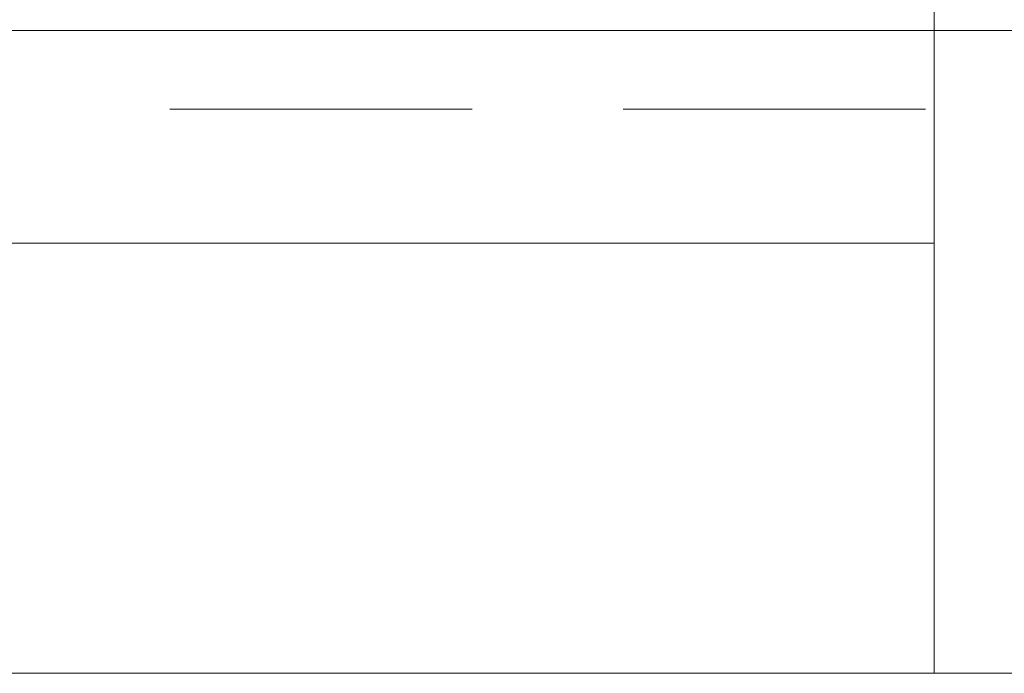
# Model space of a CAD drawing. Header units: millimetres. Extents: x 352 to 350573, y -22 to 37733.
# Tile 31 of 214: x 27594 to 28514, y 6652 to 7262. Entities that reach past the tile are written whole.
import ezdxf

# ---------------------------------------------------------------- set-up
doc = ezdxf.new("R2010")
doc.units = ezdxf.units.MM
for name, color, linetype, true_color in [('PDF$_83$-$Floor$Plan$-$В_Этаж$00_Сводный$A-DETL-MBND', 7, 'Continuous', 0xdd3700), ('PDF$_83$-$Floor$Plan$-$В_Этаж$00_Сводный-83$new-ifc-RVT-1-В_Этаж$00_Сводный$A-COLS', 7, 'Continuous', 0xbababa), ('PDF$_83$-$Floor$Plan$-$В_Этаж$00_Сводный-83$new-ifc-RVT-1-В_Этаж$00_Сводный$A-WALL', 7, 'Continuous', 0xbababa), ('PDF$_83$-$Floor$Plan$-$В_Этаж$00_Сводный-83$new-ifc-RVT-1-В_Этаж$00_Сводный$I-FURN', 7, 'Continuous', 0xdcdcdc)]:
    doc.layers.add(name, color=color, linetype=linetype, true_color=true_color)

msp = doc.modelspace()

# ---------------------------------------------------------------- linework, layer by layer
at = {"layer": 'PDF$_83$-$Floor$Plan$-$В_Этаж$00_Сводный$A-DETL-MBND', "lineweight": 0}
for points in [[(27734.53, 7178.89), (28016.99, 7178.89)], [(28158.22, 7178.89), (28440.68, 7178.89)]]:
    msp.add_lwpolyline(points, dxfattribs=at)
at = {"layer": 'PDF$_83$-$Floor$Plan$-$В_Этаж$00_Сводный-83$new-ifc-RVT-1-В_Этаж$00_Сводный$A-COLS', "lineweight": 0}
msp.add_lwpolyline([(28448.64, 6651.76), (29049.37, 6651.76), (29049.37, 7252.49), (28448.64, 7252.49)], close=True, dxfattribs=at)
at = {"layer": 'PDF$_83$-$Floor$Plan$-$В_Этаж$00_Сводный-83$new-ifc-RVT-1-В_Этаж$00_Сводный$A-WALL', "lineweight": 0}
msp.add_lwpolyline([(27410.3, 6651.76), (28448.64, 6651.76), (28448.64, 7053.58), (27410.3, 7053.58)], close=True, dxfattribs=at)
at = {"layer": 'PDF$_83$-$Floor$Plan$-$В_Этаж$00_Сводный-83$new-ifc-RVT-1-В_Этаж$00_Сводный$I-FURN', "color": 133, "lineweight": 0, "true_color": 0x6edddd}
msp.add_lwpolyline([(22071.38, 10391.39), (22051.49, 10391.39), (22051.49, 7252.49), (28448.64, 7252.49), (28448.64, 7272.38), (22071.38, 7272.38)], close=True, dxfattribs=at)

doc.saveas('drawing.dxf')
